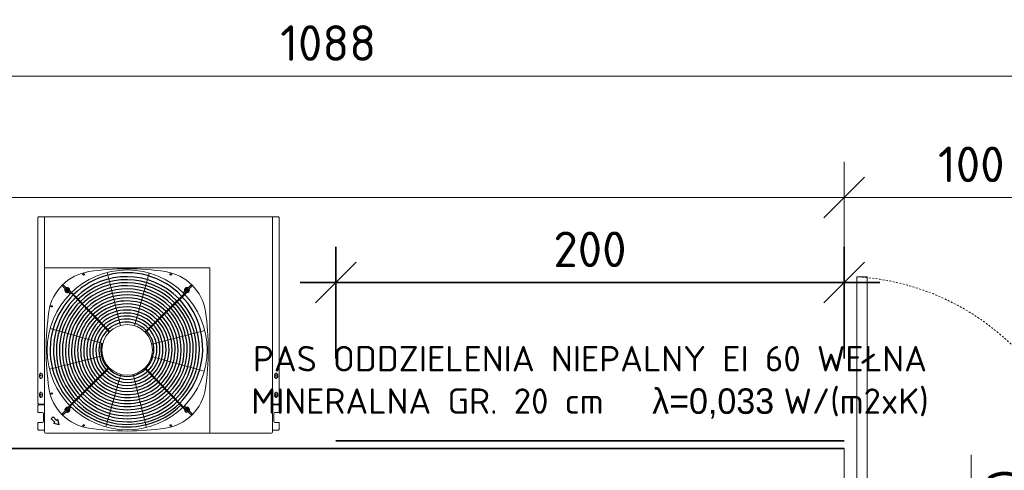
# Model space of a CAD drawing. Header units: millimetres. Extents: x -6697 to 21546, y -3389 to 18959.
# Tile 53 of 153: x 2847 to 3235, y 3859 to 4036. Entities that reach past the tile are written whole.
import ezdxf
from ezdxf.enums import TextEntityAlignment as Align

# ---------------------------------------------------------------- set-up
doc = ezdxf.new("R2010")
doc.units = ezdxf.units.MM
doc.linetypes.add('DASHDOT', pattern=[1, 0.5, -0.25, 0, -0.25])
doc.linetypes.add('JIS_02_0.7', pattern=[1.35, 0.75, -0.6])
doc.layers.add('CP_AXIS', color=143, linetype='DASHDOT')
doc.layers.add('CP_DETAL', color=33, linetype='Continuous')
doc.layers.add('ppoz', color=7, linetype='Continuous', lineweight=35, true_color=0xdb0000)
doc.layers.add('wymiary', color=7, linetype='Continuous', lineweight=5, true_color=0x666666)
for name, color, linetype, lineweight in [('sciany_wew', 7, 'Continuous', 18), ('sciany_zew', 7, 'Continuous', 35), ('stolarka_mysz_drzwi', 7, 'Continuous', 5), ('stolarka_mysz_drzwi_opisy', 7, 'Continuous', 5)]:
    doc.layers.add(name, color=color, linetype=linetype, lineweight=lineweight)
doc.styles.add('CP_ATTR', font='ROMANS.SHX')
doc.styles.add('ISO', font='isocpeur.ttf')
doc.dimstyles.new('Ł_G 1-100', dxfattribs={"dimtxt": 14, "dimasz": 16, "dimexe": 14, "dimexo": 2, "dimgap": 6, "dimtad": 1, "dimtih": 1, "dimtoh": 1, "dimdec": 0, "dimrnd": 0.5, "dimzin": 1, "dimdsep": 46, "dimtxsty": 'ISO', "dimblk": 'OBLIQUE', "dimcen": 0, "dimdle": 14, "dimclrd": 256, "dimclre": 256, "dimclrt": 7, "dimazin": 0, "dimtfac": 1, "dimtdec": 0, "dimtix": 1, "dimtmove": 0, "dimatfit": 2, "dimfxl": 30, "dimfxlon": 1, "dimlwd": -1, "dimlwe": -1, "dimarcsym": 2})

# ---------------------------------------------------------------- blocks, each defined once
blk = doc.blocks.new('*U46')
at = {"layer": 'stolarka_mysz_drzwi'}
for points in [[(9, 0), (9, 90), (5, 90), (5, 0)], [(0, -2.5), (5, -2.5), (5, 2.5), (0, 2.5)], [(95, -2.5), (100, -2.5), (100, 2.5), (95, 2.5)]]:
    blk.add_lwpolyline(points, close=True, dxfattribs=at)
at = {"layer": 'stolarka_mysz_drzwi', "linetype": 'JIS_02_0.7'}
blk.add_arc((-0.76, -5.76), 95.93, 3.4421, 86.5579, dxfattribs=at)
at = {"layer": 'stolarka_mysz_drzwi_opisy'}
blk.add_lwpolyline([(50, 20), (50, -41.41)], dxfattribs=at)
blk.add_circle((50, -61.41), 20, dxfattribs=at)
at = {"style": 'ISO', "flags": 9}
for tag, p in [('MATERIAL', (267.97, -34.59)), ('KOLOR_DRZWI', (268.38, -55.85)), ('WYPELNIENIE_DRZWI', (268.01, -77.63))]:
    blk.add_attdef(tag, p, '', height=14, dxfattribs=at)
at = {"layer": 'stolarka_mysz_drzwi_opisy', "color": 1, "true_color": 0xff0000, "style": 'ISO', "flags": 12}
blk.add_attdef('SAMOZAMYKACZ', (17.12, 28.05), '', height=6, rotation=90, dxfattribs=at)
at = {"layer": 'stolarka_mysz_drzwi_opisy', "style": 'ISO'}
blk.add_attdef('SZEROKOSC_DRZWI', text='', height=14, rotation=90, dxfattribs=at).set_placement((39.06, -0.13), align=Align.MIDDLE)
at = {"layer": 'stolarka_mysz_drzwi_opisy', "style": 'ISO', "flags": 8}
blk.add_attdef('WYSOKOSC_DRZWI', text='', height=14, rotation=90, dxfattribs=at).set_placement((63.14, 0), align=Align.MIDDLE)
at = {"layer": 'stolarka_mysz_drzwi_opisy', "style": 'ISO', "flags": 2}
blk.add_attdef('P', text='', height=14, rotation=90, dxfattribs=at).set_placement((28.95, 25.97), align=Align.TOP_RIGHT)
at = {"layer": 'stolarka_mysz_drzwi_opisy', "style": 'ISO', "flags": 8}
blk.add_attdef('NR_DRZWI1', text='', height=14, dxfattribs=at).set_placement((50, -61.41), align=Align.MIDDLE)
blk = doc.blocks.new('_Oblique')
at = {"color": 0, "linetype": 'ByBlock', "lineweight": -2}
blk.add_line((-0.5, -0.5), (0.5, 0.5), dxfattribs=at)
blk = doc.blocks.new('*D62')
at = {"layer": 'Defpoints', "color": 0, "transparency": 16777216}
for p in [(3512.7, 4014), (2424.7, 3867.56), (3512.7, 3867.56)]:
    blk.add_point(p, dxfattribs=at)
at = {"layer": 'wymiary', "transparency": 16777216}
for p, q in [((2424.7, 3984), (2424.7, 4028)), ((3512.7, 3984), (3512.7, 4028)), ((2410.7, 4014), (3526.7, 4014))]:
    blk.add_line(p, q, dxfattribs=at)
at = {"layer": 'wymiary', "transparency": 16777216, "xscale": 16, "yscale": 16, "zscale": 16, "rotation": 180}
blk.add_blockref('_Oblique', (2424.7, 4014), dxfattribs=at)
at = {"layer": 'wymiary', "transparency": 16777216, "xscale": 16, "yscale": 16, "zscale": 16}
blk.add_blockref('_Oblique', (3512.7, 4014), dxfattribs=at)
at = {"layer": 'wymiary', "color": 7, "transparency": 16777216, "insert": (2968.7, 4027), "char_height": 14, "attachment_point": 5, "style": 'ISO'}
blk.add_mtext('1088', dxfattribs=at)
blk = doc.blocks.new('*D83')
at = {"layer": 'Defpoints', "color": 0, "transparency": 16777216}
for p in [(3171.7, 3966.28), (2424.7, 3867.56), (3171.7, 3867.56)]:
    blk.add_point(p, dxfattribs=at)
at = {"layer": 'wymiary', "transparency": 16777216}
for p, q in [((2424.7, 3936.28), (2424.7, 3980.28)), ((3171.7, 3936.28), (3171.7, 3980.28)), ((2410.7, 3966.28), (3185.7, 3966.28))]:
    blk.add_line(p, q, dxfattribs=at)
at = {"layer": 'wymiary', "transparency": 16777216, "xscale": 16, "yscale": 16, "zscale": 16, "rotation": 180}
blk.add_blockref('_Oblique', (2424.7, 3966.28), dxfattribs=at)
at = {"layer": 'wymiary', "transparency": 16777216, "xscale": 16, "yscale": 16, "zscale": 16}
blk.add_blockref('_Oblique', (3171.7, 3966.28), dxfattribs=at)
at = {"layer": 'wymiary', "color": 7, "transparency": 16777216, "insert": (2798.2, 3979.28), "char_height": 14, "attachment_point": 5, "style": 'ISO'}
blk.add_mtext('747', dxfattribs=at)
blk = doc.blocks.new('*D84')
at = {"layer": 'Defpoints', "color": 0, "transparency": 16777216}
for p in [(3271.7, 3966.28), (3171.7, 3867.56), (3271.7, 3867.56)]:
    blk.add_point(p, dxfattribs=at)
at = {"layer": 'wymiary', "transparency": 16777216}
for p, q in [((3171.7, 3936.28), (3171.7, 3980.28)), ((3271.7, 3936.28), (3271.7, 3980.28)), ((3157.7, 3966.28), (3285.7, 3966.28))]:
    blk.add_line(p, q, dxfattribs=at)
at = {"layer": 'wymiary', "transparency": 16777216, "xscale": 16, "yscale": 16, "zscale": 16, "rotation": 180}
blk.add_blockref('_Oblique', (3171.7, 3966.28), dxfattribs=at)
at = {"layer": 'wymiary', "transparency": 16777216, "xscale": 16, "yscale": 16, "zscale": 16}
blk.add_blockref('_Oblique', (3271.7, 3966.28), dxfattribs=at)
at = {"layer": 'wymiary', "color": 7, "transparency": 16777216, "insert": (3221.7, 3979.28), "char_height": 14, "attachment_point": 5, "style": 'ISO'}
blk.add_mtext('100', dxfattribs=at)
blk = doc.blocks.new('KLIMA JEDNOSTKA ZEW')
for p, q in [((-47.2, 0), (-47.5, -0.3)), ((47.2, 0), (-47.2, 0)), ((-44.85, -20), (-44.85, 0)), ((44.85, -20), (44.85, 0)), ((47.2, 0), (47.5, -0.3)), ((-47.5, -0.3), (-47.5, -73.31)), ((47.5, -0.3), (47.5, -73.31)), ((-44.85, -20), (20.15, -20)), ((-44.85, -20), (-44.85, -84.6)), ((-14.95, -42.71), (-20.26, -21.86)), ((-9.52, -42.77), (-3.69, -22.06)), ((20.15, -20), (20.15, -84.6)), ((44.85, -20), (44.85, -84.6)), ((-35.71, -28.58), (-34.43, -29.89)), ((-35.5, -28.37), (-34.21, -29.68)), ((-34.43, -29.89), (-19.4, -45.29)), ((-34.21, -29.68), (-19.18, -45.08)), ((10.06, -30.23), (-5.34, -45.25)), ((10.27, -30.44), (-5.13, -45.47)), ((11.37, -28.94), (10.06, -30.23)), ((11.58, -29.15), (10.27, -30.44)), ((-21.96, -49.76), (-42.67, -43.93)), ((-2.68, -49.99), (18.17, -44.68)), ((-22.02, -54.61), (-42.87, -59.93)), ((-2.74, -54.85), (17.97, -60.67)), ((-34.97, -74.16), (-19.57, -59.14)), ((-34.76, -74.38), (-19.36, -59.35)), ((-14.9, -61.91), (-20.72, -82.62)), ((-10.04, -61.97), (-4.72, -82.82)), ((9.51, -74.92), (-5.52, -59.52)), ((-4.97, -59.65), (-5.3, -59.31)), ((-5.3, -59.31), (9.73, -74.71)), ((-46.86, -62.1), (-46.86, -62.9)), ((-45.66, -62.9), (-45.66, -62.1)), ((46.86, -62.1), (46.86, -62.9)), ((-46.86, -69.6), (-46.86, -70.4)), ((-45.66, -70.4), (-45.66, -69.6)), ((46.86, -69.6), (46.86, -70.4)), ((-47.2, -73.61), (-47.5, -73.31)), ((8.56, -73.51), (8.41, -73.36)), ((47.2, -73.61), (47.5, -73.31)), ((-47.5, -74.21), (-47.2, -73.91)), ((-47.5, -74.21), (-47.5, -76.89)), ((-47.5, -76.89), (-45.78, -76.89)), ((-47.2, -73.61), (-44.85, -73.61)), ((-47.2, -73.91), (-44.85, -73.91)), ((-45.29, -77.39), (-45.29, -80.37)), ((-36.28, -75.45), (-34.97, -74.16)), ((-36.07, -75.66), (-34.76, -74.38)), ((8.63, -74.01), (8.48, -73.86)), ((8.84, -73.8), (8.7, -73.65)), ((8.91, -74.3), (8.77, -74.15)), ((9.13, -74.1), (8.98, -73.95)), ((9.3, -74.7), (9.05, -74.45)), ((9.52, -74.5), (9.27, -74.24)), ((10.8, -76.23), (9.51, -74.92)), ((11.01, -76.03), (9.73, -74.71)), ((47.2, -73.61), (44.85, -73.61)), ((47.2, -73.91), (44.85, -73.91)), ((45.29, -77.39), (45.29, -80.37)), ((47.5, -76.89), (45.78, -76.89)), ((47.5, -74.21), (47.2, -73.91)), ((47.5, -74.21), (47.5, -76.89)), ((-47.5, -80.87), (-45.78, -80.87)), ((-47.5, -80.87), (-47.5, -83.55)), ((47.5, -80.87), (45.78, -80.87)), ((47.5, -80.87), (47.5, -83.55)), ((-47.5, -83.55), (-47.2, -83.85)), ((-47.2, -83.85), (-44.85, -83.85)), ((-44.45, -85), (19.75, -85)), ((-19.75, -85), (44.45, -85)), ((47.2, -83.85), (44.85, -83.85)), ((47.5, -83.55), (47.2, -83.85))]:
    blk.add_line(p, q)
for centre, radius in [((-12.35, -52.3), 31.46), ((-35.92, -28.78), 0.298), ((11.17, -28.73), 0.298), ((-12.35, -52.3), 9.94), ((-35.87, -75.88), 0.298), ((11.22, -75.82), 0.298)]:
    blk.add_circle(centre, radius)
for centre, radius, start, end in [((-24.66, -39.99), 18.69, 98.4097, 171.5903), ((-12.35, -123.28), 102.88, 81.5903, 98.4097), ((-0.04, -39.99), 18.69, 8.4097, 81.5903), ((-35.92, -28.78), 0.596, 44.3, 342.5079), ((11.17, -28.73), 0.596, 314.3, 252.5079), ((58.63, -52.3), 102.88, 171.5903, 188.4097), ((-83.33, -52.3), 102.88, 351.5903, 8.4097), ((-46.26, -62.1), 0.596, 0, 180), ((46.26, -62.1), 0.596, 0, 180), ((-46.26, -62.9), 0.596, 180, 0), ((46.26, -62.9), 0.596, 180, 0), ((-46.26, -69.6), 0.596, 0, 180), ((-24.66, -64.61), 18.69, 188.4097, 261.5903), ((-0.04, -64.61), 18.69, 278.4097, 351.5903), ((46.26, -69.6), 0.596, 0, 180), ((-46.26, -70.4), 0.596, 180, 0), ((46.26, -70.4), 0.596, 180, 0), ((-45.78, -77.39), 0.497, 0, 90), ((-35.87, -75.88), 0.596, 134.3, 72.5079), ((11.22, -75.82), 0.596, 224.3, 162.5079), ((45.78, -77.39), 0.497, 90, 180), ((-45.78, -80.37), 0.497, 270, 0), ((45.78, -80.37), 0.497, 180, 270), ((-44.45, -84.6), 0.398, 180, 270), ((-12.35, 18.67), 102.88, 261.5903, 278.4097), ((19.75, -84.6), 0.398, 270, 0), ((44.45, -84.6), 0.398, 270, 0)]:
    blk.add_arc(centre, radius, start, end)
at = {"layer": 'CP_AXIS'}
for p, q in [((-46.26, -63.68), (-46.26, -61.29)), ((46.26, -63.68), (46.26, -61.29)), ((-45.49, -62.5), (-47.01, -62.5)), ((45.49, -62.5), (47.01, -62.5)), ((-46.26, -71.18), (-46.26, -68.79)), ((46.26, -71.18), (46.26, -68.79)), ((-45.49, -70), (-47.01, -70)), ((45.49, -70), (47.01, -70))]:
    blk.add_line(p, q, dxfattribs=at)
at = {"layer": 'CP_DETAL'}
for p, q in [((-37.93, -27.11), (-37.93, -26.83)), ((-37.93, -27.11), (-36.73, -28.31)), ((-37.54, -26.72), (-37.82, -26.72)), ((-37.54, -26.72), (-36.34, -27.93)), ((12.84, -26.72), (11.64, -27.93)), ((13.23, -27.11), (12.03, -28.31)), ((13.12, -26.72), (12.84, -26.72)), ((13.23, -27.11), (13.23, -26.83)), ((-35.45, -29.59), (-34.79, -30.25)), ((10.36, -29.2), (9.7, -29.87)), ((-37.93, -77.49), (-36.73, -76.29)), ((-37.54, -77.88), (-36.34, -76.68)), ((-35.06, -75.4), (-34.4, -74.74)), ((10.75, -75.01), (10.09, -74.35)), ((12.84, -77.88), (11.64, -76.68)), ((13.23, -77.49), (12.03, -76.29)), ((-41.52, -78.66), (-42.22, -79.36)), ((-40.81, -80.76), (-42.22, -79.36)), ((-40.11, -80.06), (-41.52, -78.66)), ((-41.27, -81.22), (-40.81, -80.76)), ((-39.06, -81.82), (-41.27, -81.22)), ((-40.11, -80.06), (-39.65, -79.6)), ((-39.06, -81.82), (-39.65, -79.6)), ((-37.93, -77.49), (-37.93, -77.78)), ((-37.54, -77.88), (-37.82, -77.88)), ((13.12, -77.88), (12.84, -77.88)), ((13.23, -77.77), (13.23, -77.49))]:
    blk.add_line(p, q, dxfattribs=at)
for centre in [(-29.49, -22.61), (4.79, -22.61), (-42.05, -35.16), (-42.05, -69.45), (-29.49, -82), (4.79, -82)]:
    blk.add_circle(centre, 0.248, dxfattribs=at)
for centre, radius, start, end in [((-12.48, -51.77), 29.85, 313.7645, 134.5491), ((-12.56, -52.09), 28.6, 314.3, 134.3), ((-12.56, -52.09), 27.41, 314.3, 134.3), ((-12.56, -52.09), 26.22, 314.3, 134.3), ((-12.56, -52.09), 25.03, 314.3, 134.3), ((-12.35, -52.3), 30.31, 134.018, 314.5813), ((-35.89, -28.76), 0.944, 151.8265, 298.1735), ((-35.89, -28.76), 0.944, 350.3648, 118.1735), ((-12.56, -52.09), 23.83, 314.3, 134.3), ((-12.56, -52.09), 22.64, 314.3, 134.3), ((-12.56, -52.09), 21.45, 314.3, 134.3), ((11.19, -28.76), 0.944, 61.8265, 208.1736), ((11.19, -28.76), 0.944, 260.3648, 28.1735), ((-12.18, -52.47), 29.14, 134.3, 314.3), ((-12.2, -52.57), 28.01, 134.1413, 314.6743), ((-12.2, -52.57), 26.82, 134.1413, 314.6743), ((-12.2, -52.57), 25.62, 134.134, 314.6743), ((-12.56, -52.09), 20.26, 314.3, 134.3), ((-12.56, -52.09), 19.06, 314.3, 134.7481), ((-12.56, -52.09), 17.87, 314.3, 134.3), ((-12.2, -52.57), 24.43, 134.1259, 314.6743), ((-12.2, -52.57), 23.24, 134.117, 314.6743), ((-12.2, -52.57), 22.04, 134.1071, 314.6743), ((-12.2, -52.57), 20.85, 134.0962, 314.6743), ((-12.2, -52.57), 19.66, 134.5172, 314.6743), ((-12.56, -52.09), 16.68, 314.3, 134.3), ((-12.56, -52.09), 15.48, 314.3, 134.3), ((-12.56, -52.09), 14.29, 314.3, 134.3), ((-12.2, -52.57), 18.47, 134.07, 314.6743), ((-12.2, -52.57), 17.27, 134.0542, 314.6743), ((-12.2, -52.57), 16.08, 134.0361, 314.6743), ((-12.2, -52.57), 14.89, 134.015, 314.6743), ((-12.56, -52.09), 13.1, 314.3, 134.3), ((-12.56, -52.09), 11.91, 314.3, 134.3), ((-12.56, -52.09), 10.71, 314.3, 134.3), ((-12.2, -52.57), 13.7, 133.9904, 314.6743), ((-12.2, -52.57), 12.5, 133.9611, 314.6743), ((-12.2, -52.57), 11.31, 133.9224, 314.6743), ((-12.35, -52.3), 10.42, 165.1201, 314.3), ((-35.89, -75.84), 0.944, 80.3648, 208.1736), ((-35.89, -75.84), 0.944, 241.8265, 28.1735), ((11.19, -75.84), 0.944, 170.3648, 298.1735), ((11.19, -75.84), 0.944, 331.8265, 118.1735)]:
    blk.add_arc(centre, radius, start, end, dxfattribs=at)
at = {"linetype": 'ByBlock', "style": 'CP_ATTR', "flags": 9}
for tag in ['MAX_LEN_HIGHT_PIPE', 'CONNECTION_TYPE', 'DIAMETR_PIPE_FL_GAS', 'MEDIUM_COOL_VOLUME', 'TEMP_OUTDOOR_HEAT', 'TEMP_OUTDOOR_COOL', 'FAN_TYPE', 'ACOUSTICS_L_DB', 'ACOUSTICS_M_DB', 'ACOUSTICS_H_DB', 'ROOM_AIR_L', 'ROOM_AIR_M', 'ROOM_AIR_H', 'FAN_SPEED_L_MIN', 'FAN_SPEED_M_MIN', 'FAN_SPEED_H_MIN', 'START_A', 'EER_HEAT', 'EER_COOL', 'POWER_HEAT_KW', 'POWER_COOL_KW', 'RUN_HEAT_A', 'RUN_COOL_A', 'CAPACITY_HEAT_BTU', 'CAPACITY_HEAT_KW', 'CAPACITY_COOL_BTU', 'CAPACITY_COOL_KW', 'OTHER', 'TEMPERATURE', 'PN', 'DN', 'FLOW', 'POWER', 'VOLTAGE', 'CHARACTER', 'PRODUCER', 'ORDER-NO', 'PRODUCT-TYPE', 'ARTICLE', 'GROUP', 'NUMBER', 'NAME']:
    blk.add_attdef(tag, text='', height=0.000005, rotation=90, dxfattribs=at).set_placement((-47.5, -20.01), align=Align.MIDDLE_LEFT)
blk = doc.blocks.new('*D383')
at = {"layer": 'Defpoints', "color": 0, "transparency": 16777216}
for p in [(3171.7, 3932.86), (2971.7, 3870.56), (3171.7, 3870.56)]:
    blk.add_point(p, dxfattribs=at)
at = {"layer": 'ppoz', "transparency": 16777216}
for p, q in [((2971.7, 3902.86), (2971.7, 3946.86)), ((3171.7, 3902.86), (3171.7, 3946.86)), ((2957.7, 3932.86), (3185.7, 3932.86))]:
    blk.add_line(p, q, dxfattribs=at)
at = {"layer": 'ppoz', "transparency": 16777216, "xscale": 16, "yscale": 16, "zscale": 16, "rotation": 180}
blk.add_blockref('_Oblique', (2971.7, 3932.86), dxfattribs=at)
at = {"layer": 'ppoz', "transparency": 16777216, "xscale": 16, "yscale": 16, "zscale": 16}
blk.add_blockref('_Oblique', (3171.7, 3932.86), dxfattribs=at)
at = {"layer": 'ppoz', "color": 7, "transparency": 16777216, "insert": (3071.7, 3945.86), "char_height": 14, "attachment_point": 5, "style": 'ISO'}
blk.add_mtext('200', dxfattribs=at)

msp = doc.modelspace()

# ---------------------------------------------------------------- linework, layer by layer
at = {"layer": 'ppoz'}
msp.add_lwpolyline([(3171.7, 3870.56), (2971.7, 3870.56)], dxfattribs=at)
at = {"layer": 'sciany_wew'}
msp.add_lwpolyline([(3171.7, 3847.56), (3171.7, 3867.56)], dxfattribs=at)
at = {"layer": 'sciany_zew'}
msp.add_lwpolyline([(3171.7, 3867.56), (2468.7, 3867.56), (2424.7, 3867.56), (2424.7, 3733.56)], dxfattribs=at)

# ---------------------------------------------------------------- block references
at = {"layer": 'sciany_wew'}
msp.add_blockref('KLIMA JEDNOSTKA ZEW', (2901.99, 3958.59), dxfattribs=at)
ref = msp.add_blockref('*U46', (3171.7, 3845.06), dxfattribs=at)
ref.add_attrib('SZEROKOSC_DRZWI', '90', dxfattribs={"layer": 'stolarka_mysz_drzwi_opisy', "height": 14, "rotation": 90, "style": 'ISO'}).set_placement((3210.76, 3844.93), align=Align.MIDDLE)
ref.add_attrib('WYSOKOSC_DRZWI', '200', dxfattribs={"layer": 'stolarka_mysz_drzwi_opisy', "height": 14, "rotation": 90, "style": 'ISO'}).set_placement((3234.84, 3845.06), align=Align.MIDDLE)
ref.add_attrib('NR_DRZWI1', 'Dz2', dxfattribs={"layer": 'stolarka_mysz_drzwi_opisy', "height": 14, "style": 'ISO'}).set_placement((3221.7, 3783.65), align=Align.MIDDLE)

# ---------------------------------------------------------------- texts
at = {"layer": 'ppoz', "insert": (3071.7, 3893.56), "char_height": 10, "width": 309.3221, "attachment_point": 5, "style": 'ISO'}
msp.add_mtext('PAS ODDZIELENIA NIEPALNY EI 60 WEŁNA MINERALNA GR. 20 cm   {\\fSymbol|b0|i0|c2|p18;l=0,033 }W/(m2xK)', dxfattribs=at)

# ---------------------------------------------------------------- dimensions: what is measured, and where the dimension line sits
at = {"layer": 'ppoz'}
dim = msp.add_aligned_dim(p1=(2971.7, 3870.56), p2=(3171.7, 3870.56), distance=62.3, dimstyle='Ł_G 1-100', dxfattribs=at)
dim.commit()
dim.dimension.update_dxf_attribs({"geometry": '*D383', "text_midpoint": (3071.7, 3945.86)})
at = {"layer": 'wymiary'}
for p2, distance, picture, middle in [((3512.7, 3867.56), 146.43, '*D62', (2968.7, 4027)), ((3171.7, 3867.56), 98.72, '*D83', (2798.2, 3979.28))]:
    dim = msp.add_aligned_dim(p1=(2424.7, 3867.56), p2=p2, distance=distance, dimstyle='Ł_G 1-100', dxfattribs=at)
    dim.commit()
    dim.dimension.update_dxf_attribs({"geometry": picture, "text_midpoint": middle})
dim = msp.add_linear_dim(base=(3271.7, 3966.28), p1=(3171.7, 3867.56), p2=(3271.7, 3867.56), angle=180, dimstyle='Ł_G 1-100', override={"dimtmove": 1}, dxfattribs=at)
dim.commit()
dim.dimension.update_dxf_attribs({"geometry": '*D84', "text_midpoint": (3221.7, 3979.28)})

doc.saveas('drawing.dxf')
